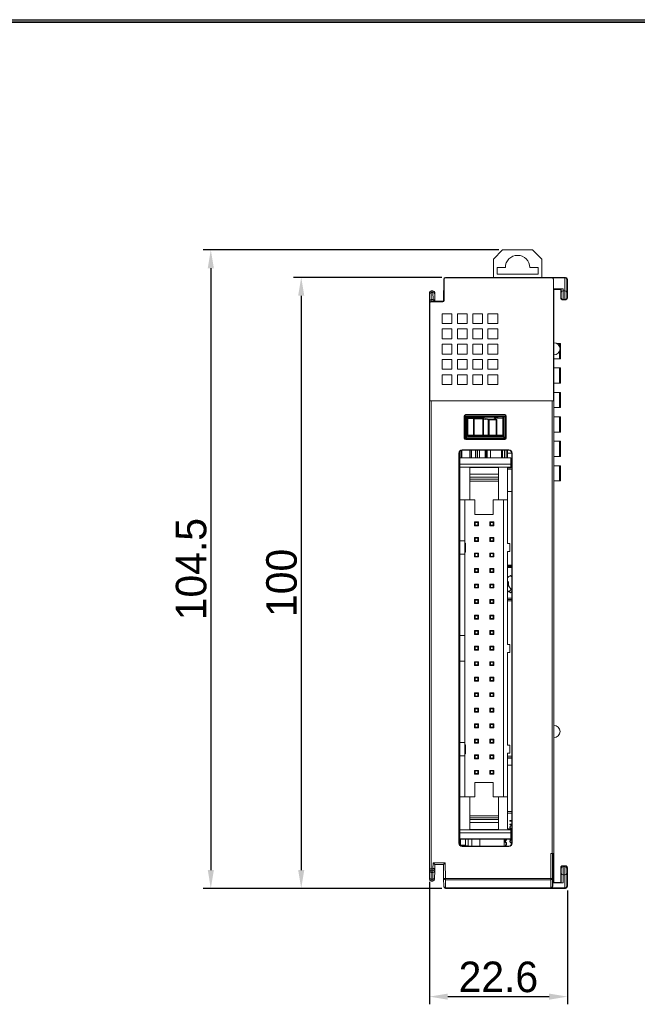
# Model space of a CAD drawing. Header units: millimetres. Extents: x 0 to 427, y 0 to 299.
# Tile 3 of 5: x 107 to 208, y 134 to 295. Entities that reach past the tile are written whole.
import ezdxf
from ezdxf.enums import TextEntityAlignment as Align

# ---------------------------------------------------------------- set-up
doc = ezdxf.new("R2010")
doc.units = ezdxf.units.MM
doc.header["$MEASUREMENT"] = 0
doc.layers.add('Layer0000', color=7, linetype='Continuous', lineweight=20)
doc.layers.add('细实线层', color=7, linetype='Continuous', lineweight=18)
doc.styles.add('文字样式①', font='txt')
doc.styles.add('鸿蒙CAD', font='txt')
doc.dimstyles.new('标准样式（宋体）', dxfattribs={"dimtxt": 5, "dimasz": 3, "dimexe": 1.25, "dimexo": 0.625, "dimtad": 1, "dimtoh": 1, "dimdsep": 46, "dimtxsty": '文字样式①', "dimcen": 0, "dimdle": 6, "dimadec": 0, "dimazin": 0, "dimtfac": 1, "dimtofl": 0, "dimtmove": 0, "dimatfit": 3, "dimfxl": 0, "dimtolj": 1, "dimarcsym": 0})

# ---------------------------------------------------------------- blocks, each defined once
blk = doc.blocks.new('Plastic_A3')
at = {"layer": '细实线层'}
for p, q in [((229.71, 629.56), (648.26, 629.56)), ((229.93, 629.33), (648.03, 629.33)), ((230.16, 629.11), (647.81, 629.11))]:
    blk.add_line(p, q, dxfattribs=at)
at = {"layer": '细实线层', "style": '鸿蒙CAD'}
for tag, p in [('V1.0', (231.67, 610.16)), ('XXXN', (538.26, 343))]:
    blk.add_attdef(tag, p, '', height=2.5, dxfattribs=at)
for tag, height, p in [('XXXE', 2.5, (540.24, 365.07)), ('XXXC', 2.5, (573.27, 365.07)), ('XXXA', 2.5, (624.03, 365.07)), ('XXXG', 2.5, (497.76, 358.07)), ('mm', 2.5, (540.24, 358.07)), ('XXXD', 2.5, (573.27, 358.07)), ('XXXB', 2.5, (624.03, 358.07)), ('XXXK', 2, (514.01, 357.04)), ('XXXM', 2.5, (501.13, 341.19))]:
    blk.add_attdef(tag, text='', height=height, dxfattribs=at).set_placement(p, align=Align.CENTER)
blk.add_attdef('XXXJ', text='', height=2.5, dxfattribs=at).set_placement((503.31, 352.09), align=Align.MIDDLE_RIGHT)
blk = doc.blocks.new('*D19')
at = {"color": 0, "linetype": 'Continuous', "lineweight": -2}
for p, q in [((175.88, 252.99), (151.62, 252.99)), ((152.87, 249.99), (152.87, 155.99)), ((175.88, 152.99), (151.62, 152.99))]:
    blk.add_line(p, q, dxfattribs=at)
at = {"color": 0}
for points in [[(152.37, 249.99), (153.37, 249.99), (152.87, 252.99)], [(152.37, 155.99), (153.37, 155.99), (152.87, 152.99)]]:
    blk.add_solid(points, dxfattribs=at)
at = {"layer": 'Defpoints', "color": 0}
for p in [(176.51, 252.99), (152.87, 152.99), (176.51, 152.99)]:
    blk.add_point(p, dxfattribs=at)
at = {"color": 0, "lineweight": 9, "insert": (149.67, 202.99), "char_height": 5, "attachment_point": 5, "rotation": 90, "style": '文字样式①'}
blk.add_mtext('\\A1;100', dxfattribs=at)
blk = doc.blocks.new('*D20')
at = {"color": 0, "linetype": 'Continuous', "lineweight": -2}
for p, q in [((185.21, 257.49), (136.82, 257.49)), ((138.07, 254.49), (138.07, 155.99)), ((175.88, 152.99), (136.82, 152.99))]:
    blk.add_line(p, q, dxfattribs=at)
at = {"color": 0}
for points in [[(137.57, 254.49), (138.57, 254.49), (138.07, 257.49)], [(137.57, 155.99), (138.57, 155.99), (138.07, 152.99)]]:
    blk.add_solid(points, dxfattribs=at)
at = {"layer": 'Defpoints', "color": 0}
for p in [(185.84, 257.49), (138.07, 152.99), (176.51, 152.99)]:
    blk.add_point(p, dxfattribs=at)
at = {"color": 0, "lineweight": 9, "insert": (134.87, 205.24), "char_height": 5, "attachment_point": 5, "rotation": 90, "style": '文字样式①'}
blk.add_mtext('\\A1;104.5', dxfattribs=at)
blk = doc.blocks.new('*D21')
at = {"color": 0, "linetype": 'Continuous', "lineweight": -2}
for p, q in [((173.85, 154.07), (173.85, 134.03)), ((196.45, 152.66), (196.45, 134.03)), ((176.85, 135.28), (193.45, 135.28))]:
    blk.add_line(p, q, dxfattribs=at)
at = {"color": 0}
for points in [[(176.85, 135.78), (176.85, 134.78), (173.85, 135.28)], [(193.45, 135.78), (193.45, 134.78), (196.45, 135.28)]]:
    blk.add_solid(points, dxfattribs=at)
at = {"layer": 'Defpoints', "color": 0}
for p in [(173.85, 154.69), (196.45, 153.29), (196.45, 135.28)]:
    blk.add_point(p, dxfattribs=at)
at = {"color": 0, "lineweight": 9, "insert": (185.15, 138.48), "char_height": 5, "attachment_point": 5, "style": '文字样式①'}
blk.add_mtext('\\A1;22.6', dxfattribs=at)

msp = doc.modelspace()

# ---------------------------------------------------------------- linework, layer by layer
at = {"layer": 'Layer0000'}
for p, q in [((185.84, 257.486), (184.34, 255.986)), ((190.74, 257.486), (185.84, 257.486)), ((192.24, 255.986), (190.74, 257.486)), ((184.34, 255.986), (184.34, 252.986)), ((186.29, 254.586), (184.94, 254.586)), ((184.94, 254.586), (184.94, 253.486)), ((191.64, 254.586), (190.29, 254.586)), ((191.64, 253.486), (191.64, 254.586)), ((192.24, 252.986), (192.24, 255.986)), ((176.51, 252.986), (193.727, 252.986)), ((184.94, 253.486), (191.64, 253.486)), ((193.727, 252.986), (193.749, 252.986)), ((193.749, 252.986), (196.049, 252.986)), ((196.049, 252.986), (196.147, 252.986)), ((196.05, 252.986), (196.052, 252.986)), ((176.21, 252.691), (176.147, 249.086)), ((176.247, 249.186), (176.247, 252.686)), ((176.447, 252.886), (193.947, 252.886)), ((193.96, 252.898), (193.973, 252.884)), ((196.049, 252.898), (193.96, 252.898)), ((194.147, 232.786), (194.147, 252.686)), ((196.049, 252.898), (196.041, 250.756)), ((196.349, 252.686), (196.341, 250.544)), ((196.447, 252.686), (196.349, 252.686)), ((196.447, 249.586), (196.447, 252.686)), ((173.847, 250.278), (173.847, 250.483)), ((173.847, 249.167), (173.847, 250.278)), ((174.147, 250.783), (174.422, 250.783)), ((174.147, 250.783), (174.147, 250.49)), ((174.426, 250.49), (174.147, 250.49)), ((174.147, 250.49), (174.147, 249.379)), ((174.426, 250.49), (174.422, 250.783)), ((174.445, 249.379), (174.426, 250.49)), ((174.722, 250.488), (174.726, 250.283)), ((174.726, 250.283), (174.745, 249.172)), ((195.751, 251.091), (194.147, 251.091)), ((195.347, 250.986), (194.147, 250.986)), ((194.247, 250.986), (194.247, 247.286)), ((195.45, 251.09), (195.347, 250.986)), ((195.347, 250.986), (195.347, 249.586)), ((195.45, 251.09), (195.452, 250.544)), ((195.752, 250.756), (195.751, 251.091)), ((196.041, 250.756), (195.752, 250.756)), ((173.847, 248.786), (173.847, 249.167)), ((173.847, 248.786), (173.847, 232.786)), ((173.947, 232.786), (173.947, 248.786)), ((174.147, 249.379), (174.147, 249.086)), ((174.147, 249.379), (174.445, 249.379)), ((176.147, 249.086), (174.147, 249.086)), ((174.147, 248.986), (176.047, 248.986)), ((174.452, 249.086), (174.445, 249.379)), ((174.745, 249.172), (174.747, 249.086)), ((195.451, 249.69), (195.347, 249.586)), ((195.647, 249.286), (195.751, 249.39)), ((195.647, 249.286), (196.147, 249.286)), ((196.043, 249.39), (195.751, 249.39)), ((196.147, 249.286), (196.043, 249.39)), ((196.343, 249.69), (196.447, 249.586)), ((175.947, 247.036), (175.947, 245.436)), ((177.547, 247.036), (175.947, 247.036)), ((177.547, 245.436), (177.547, 247.036)), ((178.447, 247.036), (178.447, 245.436)), ((180.047, 247.036), (178.447, 247.036)), ((180.047, 245.436), (180.047, 247.036)), ((180.947, 247.036), (180.947, 245.436)), ((182.547, 247.036), (180.947, 247.036)), ((182.547, 245.436), (182.547, 247.036)), ((183.447, 247.036), (183.447, 245.436)), ((185.047, 247.036), (183.447, 247.036)), ((185.047, 245.436), (185.047, 247.036)), ((194.147, 247.286), (194.247, 247.286)), ((194.247, 232.786), (194.247, 247.286)), ((175.947, 245.436), (177.547, 245.436)), ((178.447, 245.436), (180.047, 245.436)), ((180.947, 245.436), (182.547, 245.436)), ((183.447, 245.436), (185.047, 245.436)), ((175.947, 244.536), (175.947, 242.936)), ((177.547, 244.536), (175.947, 244.536)), ((177.547, 242.936), (177.547, 244.536)), ((178.447, 244.536), (178.447, 242.936)), ((180.047, 244.536), (178.447, 244.536)), ((180.047, 242.936), (180.047, 244.536)), ((180.947, 244.536), (180.947, 242.936)), ((182.547, 244.536), (180.947, 244.536)), ((182.547, 242.936), (182.547, 244.536)), ((183.447, 244.536), (183.447, 242.936)), ((185.047, 244.536), (183.447, 244.536)), ((185.047, 242.936), (185.047, 244.536)), ((175.947, 242.936), (177.547, 242.936)), ((175.947, 242.036), (175.947, 240.436)), ((177.547, 242.036), (175.947, 242.036)), ((177.547, 240.436), (177.547, 242.036)), ((178.447, 242.936), (180.047, 242.936)), ((178.447, 242.036), (178.447, 240.436)), ((180.047, 242.036), (178.447, 242.036)), ((180.047, 240.436), (180.047, 242.036)), ((180.947, 242.936), (182.547, 242.936)), ((180.947, 242.036), (180.947, 240.436)), ((182.547, 242.036), (180.947, 242.036)), ((182.547, 240.436), (182.547, 242.036)), ((183.447, 242.936), (185.047, 242.936)), ((183.447, 242.036), (183.447, 240.436)), ((185.047, 242.036), (183.447, 242.036)), ((185.047, 240.436), (185.047, 242.036)), ((194.712, 242.171), (195.165, 242.171)), ((195.165, 242.171), (195.302, 242.171)), ((195.165, 241.682), (195.165, 242.171)), ((195.302, 242.171), (195.302, 239.671)), ((175.947, 240.436), (177.547, 240.436)), ((178.447, 240.436), (180.047, 240.436)), ((180.947, 240.436), (182.547, 240.436)), ((183.447, 240.436), (185.047, 240.436)), ((195.165, 239.671), (195.165, 240.891)), ((175.947, 239.536), (175.947, 237.936)), ((177.547, 239.536), (175.947, 239.536)), ((177.547, 237.936), (177.547, 239.536)), ((178.447, 239.536), (178.447, 237.936)), ((180.047, 239.536), (178.447, 239.536)), ((180.047, 237.936), (180.047, 239.536)), ((180.947, 239.536), (180.947, 237.936)), ((182.547, 239.536), (180.947, 239.536)), ((182.547, 237.936), (182.547, 239.536)), ((183.447, 239.536), (183.447, 237.936)), ((185.047, 239.536), (183.447, 239.536)), ((185.047, 237.936), (185.047, 239.536)), ((195.165, 239.671), (194.247, 239.671)), ((195.302, 239.671), (195.165, 239.671)), ((175.947, 237.936), (177.547, 237.936)), ((175.947, 237.036), (175.947, 235.436)), ((177.547, 237.036), (175.947, 237.036)), ((177.547, 235.436), (177.547, 237.036)), ((178.447, 237.936), (180.047, 237.936)), ((178.447, 237.036), (178.447, 235.436)), ((180.047, 237.036), (178.447, 237.036)), ((180.047, 235.436), (180.047, 237.036)), ((180.947, 237.936), (182.547, 237.936)), ((180.947, 237.036), (180.947, 235.436)), ((182.547, 237.036), (180.947, 237.036)), ((182.547, 235.436), (182.547, 237.036)), ((183.447, 237.936), (185.047, 237.936)), ((183.447, 237.036), (183.447, 235.436)), ((185.047, 237.036), (183.447, 237.036)), ((185.047, 235.436), (185.047, 237.036)), ((194.247, 238.171), (195.165, 238.171)), ((195.165, 238.171), (195.302, 238.171)), ((195.165, 235.671), (195.165, 238.171)), ((195.302, 238.171), (195.302, 235.671)), ((175.947, 235.436), (177.547, 235.436)), ((178.447, 235.436), (180.047, 235.436)), ((180.947, 235.436), (182.547, 235.436)), ((183.447, 235.436), (185.047, 235.436)), ((195.165, 235.671), (194.247, 235.671)), ((195.302, 235.671), (195.165, 235.671)), ((194.247, 234.171), (195.165, 234.171)), ((195.165, 234.171), (195.302, 234.171)), ((195.165, 231.671), (195.165, 234.171)), ((195.302, 234.171), (195.302, 231.671)), ((173.947, 232.786), (173.847, 232.786)), ((173.847, 232.786), (173.847, 232.765)), ((173.847, 156.183), (173.847, 232.765)), ((194.147, 232.786), (173.947, 232.786)), ((174.147, 232.76), (193.947, 232.76)), ((174.147, 156.183), (174.147, 232.76)), ((193.947, 232.76), (193.947, 158.686)), ((194.247, 232.786), (194.147, 232.786)), ((194.247, 232.765), (194.247, 232.786)), ((194.247, 158.686), (194.247, 232.765)), ((179.697, 230.46), (179.697, 226.513)), ((186.197, 230.521), (179.797, 230.521)), ((179.797, 230.487), (179.797, 230.521)), ((186.197, 230.487), (179.797, 230.487)), ((186.197, 230.521), (186.197, 230.487)), ((186.297, 226.513), (186.297, 230.46)), ((195.165, 231.671), (194.247, 231.671)), ((195.302, 231.671), (195.165, 231.671)), ((179.562, 230.287), (179.562, 226.687)), ((179.562, 230.287), (179.597, 230.287)), ((179.597, 230.287), (179.597, 226.687)), ((179.797, 226.687), (179.797, 230.287)), ((186.197, 230.287), (179.797, 230.287)), ((179.797, 230.287), (179.997, 230.087)), ((179.997, 230.087), (179.997, 226.887)), ((185.997, 230.087), (179.997, 230.087)), ((180.097, 229.868), (180.097, 229.968)), ((180.097, 227.136), (180.097, 229.868)), ((180.141, 229.868), (180.097, 229.868)), ((180.141, 229.868), (180.141, 227.136)), ((180.141, 229.868), (181.053, 229.816)), ((180.247, 230.018), (180.247, 230.087)), ((181.159, 229.966), (180.247, 230.018)), ((181.159, 229.816), (181.053, 229.816)), ((181.053, 227.136), (181.053, 229.816)), ((181.159, 229.966), (181.159, 229.816)), ((182.589, 229.966), (181.159, 229.966)), ((181.159, 229.816), (181.159, 227.136)), ((181.159, 229.816), (182.589, 229.816)), ((182.589, 229.816), (182.589, 229.966)), ((182.589, 227.136), (182.589, 229.816)), ((182.734, 227.136), (182.734, 229.804)), ((182.734, 229.804), (183.468, 229.647)), ((182.879, 229.953), (183.613, 229.797)), ((183.468, 227.136), (183.468, 229.647)), ((183.468, 229.647), (183.613, 229.647)), ((183.613, 229.647), (183.632, 229.647)), ((183.632, 229.647), (183.632, 227.136)), ((184.734, 229.813), (184.472, 229.984)), ((184.533, 229.996), (185.747, 230.086)), ((184.816, 229.789), (184.554, 229.96)), ((184.721, 229.851), (185.897, 229.939)), ((184.787, 227.136), (184.787, 229.663)), ((184.787, 229.663), (184.884, 229.663)), ((184.884, 227.136), (184.884, 229.663)), ((185.897, 229.968), (185.897, 229.939)), ((185.897, 229.933), (185.897, 227.136)), ((185.997, 230.087), (186.197, 230.287)), ((185.997, 226.887), (185.997, 230.087)), ((186.197, 226.687), (186.197, 230.287)), ((186.397, 226.687), (186.397, 230.287)), ((186.397, 230.287), (186.432, 230.287)), ((186.432, 226.687), (186.432, 230.287)), ((194.247, 230.171), (195.165, 230.171)), ((195.165, 230.171), (195.302, 230.171)), ((195.165, 227.671), (195.165, 230.171)), ((195.302, 230.171), (195.302, 227.671)), ((195.165, 227.671), (194.247, 227.671)), ((195.302, 227.671), (195.165, 227.671)), ((179.597, 226.687), (179.562, 226.687)), ((179.797, 226.687), (179.997, 226.887)), ((186.197, 226.687), (179.797, 226.687)), ((179.797, 226.487), (186.197, 226.487)), ((179.797, 226.452), (179.797, 226.487)), ((179.797, 226.452), (186.197, 226.452)), ((179.997, 226.887), (185.997, 226.887)), ((180.097, 227.136), (180.141, 227.136)), ((181.053, 227.136), (180.141, 227.136)), ((181.159, 226.987), (180.247, 226.987)), ((181.053, 227.136), (181.159, 227.136)), ((181.159, 227.136), (181.159, 226.987)), ((182.589, 227.136), (181.159, 227.136)), ((182.589, 226.987), (181.159, 226.987)), ((182.734, 227.136), (182.589, 227.136)), ((182.589, 227.136), (182.589, 226.987)), ((182.879, 226.987), (182.589, 226.987)), ((183.468, 227.136), (182.734, 227.136)), ((183.613, 226.987), (182.879, 226.987)), ((183.613, 227.136), (183.468, 227.136)), ((183.632, 227.136), (183.613, 227.136)), ((183.613, 227.136), (183.613, 226.987)), ((184.734, 226.987), (183.613, 226.987)), ((184.787, 227.136), (183.632, 227.136)), ((185.747, 226.987), (184.734, 226.987)), ((184.884, 227.136), (184.787, 227.136)), ((185.897, 227.136), (184.884, 227.136)), ((185.997, 226.887), (186.197, 226.687)), ((186.197, 226.487), (186.197, 226.452)), ((186.432, 226.687), (186.397, 226.687)), ((194.247, 226.171), (195.165, 226.171)), ((195.165, 226.171), (195.302, 226.171)), ((195.165, 223.671), (195.165, 226.171)), ((195.302, 226.171), (195.302, 223.671)), ((178.662, 160.408), (178.662, 224.208)), ((178.662, 224.208), (178.697, 224.208)), ((178.697, 224.208), (178.697, 160.408)), ((178.847, 223.25), (178.847, 224.565)), ((179.052, 224.686), (179.052, 223.454)), ((179.176, 223.454), (179.176, 224.707)), ((179.197, 224.742), (186.857, 224.742)), ((179.197, 224.708), (179.197, 224.742)), ((186.857, 224.708), (179.197, 224.708)), ((180.482, 224.708), (180.482, 223.454)), ((180.545, 223.454), (180.545, 224.708)), ((180.745, 224.708), (180.745, 223.454)), ((181.381, 224.708), (181.381, 223.454)), ((181.681, 223.454), (181.681, 224.708)), ((181.74, 223.454), (181.74, 224.708)), ((182.04, 224.708), (182.04, 223.454)), ((182.964, 223.454), (182.964, 224.708)), ((183.164, 224.708), (183.164, 223.454)), ((183.215, 223.986), (183.215, 224.708)), ((183.215, 223.454), (183.215, 223.986)), ((183.34, 223.454), (183.34, 224.708)), ((183.847, 224.708), (183.847, 223.454)), ((185.647, 223.454), (185.647, 224.708)), ((185.847, 224.471), (185.647, 224.471)), ((185.847, 224.708), (185.847, 224.471)), ((185.847, 224.471), (185.847, 223.454)), ((186.147, 224.708), (186.147, 223.454)), ((186.447, 223.454), (186.447, 224.708)), ((186.647, 224.708), (186.647, 223.454)), ((187.357, 224.221), (186.647, 224.221)), ((186.857, 224.742), (186.857, 224.708)), ((187.357, 160.408), (187.357, 224.208)), ((187.357, 224.208), (187.392, 224.208)), ((187.392, 224.208), (187.392, 160.408)), ((187.207, 223.454), (178.847, 223.454)), ((187.207, 223.441), (178.847, 223.441)), ((178.847, 223.25), (178.847, 222.421)), ((178.847, 221.927), (178.847, 222.421)), ((178.847, 222.421), (187.207, 222.421)), ((187.207, 223.441), (187.207, 223.454)), ((187.207, 222.421), (187.207, 223.441)), ((187.207, 222.421), (187.207, 221.927)), ((195.165, 223.671), (194.247, 223.671)), ((195.302, 223.671), (195.165, 223.671)), ((178.847, 216.554), (178.847, 221.927)), ((187.207, 221.927), (178.847, 221.927)), ((180.467, 220.762), (180.467, 221.874)), ((185.167, 221.874), (180.467, 221.874)), ((180.467, 220.265), (180.467, 220.762)), ((180.467, 220.762), (185.167, 220.762)), ((185.167, 221.874), (185.167, 220.762)), ((185.167, 220.762), (185.167, 220.265)), ((186.647, 216.554), (186.647, 221.804)), ((186.647, 221.804), (187.207, 221.804)), ((187.357, 221.621), (186.647, 221.621)), ((187.357, 222.221), (187.207, 222.221)), ((187.207, 221.927), (187.207, 221.804)), ((194.247, 222.171), (195.165, 222.171)), ((195.165, 222.171), (195.302, 222.171)), ((195.165, 219.671), (195.165, 222.171)), ((195.302, 222.171), (195.302, 219.671)), ((180.467, 219.968), (180.467, 220.265)), ((185.167, 220.265), (180.467, 220.265)), ((180.467, 219.648), (180.467, 219.968)), ((180.467, 219.967), (185.167, 219.967)), ((180.467, 219.648), (180.467, 216.554)), ((185.167, 219.648), (180.467, 219.648)), ((185.167, 220.265), (185.167, 219.967)), ((185.167, 219.967), (185.167, 219.648)), ((185.167, 219.648), (185.167, 216.554)), ((195.165, 219.671), (194.247, 219.671)), ((195.302, 219.671), (195.165, 219.671)), ((187.357, 217.921), (186.647, 217.921)), ((178.847, 216.554), (178.847, 209.864)), ((178.847, 216.554), (180.467, 216.554)), ((179.667, 209.864), (179.667, 216.554)), ((180.467, 216.554), (181.317, 216.554)), ((181.317, 216.554), (181.317, 214.184)), ((184.317, 214.184), (184.317, 216.554)), ((184.317, 216.554), (185.167, 216.554)), ((185.167, 216.554), (186.647, 216.554)), ((185.967, 167.974), (185.967, 216.554)), ((186.647, 209.414), (186.647, 216.554)), ((181.227, 212.954), (181.867, 212.954)), ((181.227, 212.314), (181.227, 212.954)), ((181.327, 212.854), (181.227, 212.954)), ((181.317, 214.184), (184.317, 214.184)), ((181.327, 212.414), (181.327, 212.854)), ((181.327, 212.854), (181.767, 212.854)), ((181.767, 212.854), (181.867, 212.954)), ((181.767, 212.854), (181.767, 212.414)), ((181.867, 212.954), (181.867, 212.314)), ((183.767, 212.314), (183.767, 212.954)), ((183.767, 212.954), (184.407, 212.954)), ((183.867, 212.854), (183.767, 212.954)), ((183.867, 212.414), (183.867, 212.854)), ((183.867, 212.854), (184.307, 212.854)), ((184.307, 212.854), (184.407, 212.954)), ((184.307, 212.854), (184.307, 212.414)), ((184.407, 212.954), (184.407, 212.314)), ((181.327, 212.414), (181.227, 212.314)), ((181.867, 212.314), (181.227, 212.314)), ((181.767, 212.414), (181.327, 212.414)), ((181.867, 212.314), (181.767, 212.414)), ((183.867, 212.414), (183.767, 212.314)), ((184.407, 212.314), (183.767, 212.314)), ((184.307, 212.414), (183.867, 212.414)), ((184.407, 212.314), (184.307, 212.414)), ((178.847, 209.864), (179.667, 209.864)), ((178.847, 207.664), (178.847, 209.864)), ((179.667, 207.664), (179.667, 209.864)), ((179.767, 209.514), (179.667, 209.514)), ((179.767, 209.514), (179.767, 208.014)), ((181.227, 209.774), (181.227, 210.414)), ((181.227, 210.414), (181.867, 210.414)), ((181.327, 210.314), (181.227, 210.414)), ((181.327, 209.874), (181.227, 209.774)), ((181.867, 209.774), (181.227, 209.774)), ((181.327, 210.314), (181.767, 210.314)), ((181.327, 209.874), (181.327, 210.314)), ((181.767, 209.874), (181.327, 209.874)), ((181.767, 210.314), (181.867, 210.414)), ((181.767, 210.314), (181.767, 209.874)), ((181.867, 209.774), (181.767, 209.874)), ((181.867, 210.414), (181.867, 209.774)), ((183.767, 209.774), (183.767, 210.414)), ((183.767, 210.414), (184.407, 210.414)), ((183.867, 210.314), (183.767, 210.414)), ((183.867, 209.874), (183.767, 209.774)), ((184.407, 209.774), (183.767, 209.774)), ((183.867, 209.874), (183.867, 210.314)), ((183.867, 210.314), (184.307, 210.314)), ((184.307, 209.874), (183.867, 209.874)), ((184.307, 210.314), (184.407, 210.414)), ((184.307, 210.314), (184.307, 209.874)), ((184.407, 209.774), (184.307, 209.874)), ((184.407, 210.414), (184.407, 209.774)), ((179.667, 208.014), (179.767, 208.014)), ((181.227, 207.234), (181.227, 207.874)), ((181.227, 207.874), (181.867, 207.874)), ((181.327, 207.774), (181.227, 207.874)), ((181.767, 207.774), (181.867, 207.874)), ((181.867, 207.874), (181.867, 207.234)), ((183.767, 207.874), (184.407, 207.874)), ((183.767, 207.234), (183.767, 207.874)), ((183.867, 207.774), (183.767, 207.874)), ((184.307, 207.774), (184.407, 207.874)), ((184.407, 207.874), (184.407, 207.234)), ((187.047, 209.414), (186.647, 209.414)), ((186.647, 208.114), (187.047, 208.114)), ((186.647, 192.914), (186.647, 208.114)), ((187.047, 208.114), (187.047, 209.414)), ((179.667, 207.664), (178.847, 207.664)), ((178.847, 207.664), (178.847, 194.364)), ((179.667, 194.364), (179.667, 207.664)), ((181.327, 207.334), (181.227, 207.234)), ((181.867, 207.234), (181.227, 207.234)), ((181.327, 207.334), (181.327, 207.774)), ((181.327, 207.774), (181.767, 207.774)), ((181.767, 207.334), (181.327, 207.334)), ((181.767, 207.774), (181.767, 207.334)), ((181.867, 207.234), (181.767, 207.334)), ((183.867, 207.334), (183.767, 207.234)), ((184.407, 207.234), (183.767, 207.234)), ((183.867, 207.334), (183.867, 207.774)), ((183.867, 207.774), (184.307, 207.774)), ((184.307, 207.334), (183.867, 207.334)), ((184.307, 207.774), (184.307, 207.334)), ((184.407, 207.234), (184.307, 207.334)), ((181.227, 204.694), (181.227, 205.334)), ((181.227, 205.334), (181.867, 205.334)), ((181.327, 205.234), (181.227, 205.334)), ((181.327, 204.794), (181.227, 204.694)), ((181.867, 204.694), (181.227, 204.694)), ((181.327, 204.794), (181.327, 205.234)), ((181.327, 205.234), (181.767, 205.234)), ((181.767, 204.794), (181.327, 204.794)), ((181.767, 205.234), (181.867, 205.334)), ((181.767, 205.234), (181.767, 204.794)), ((181.867, 204.694), (181.767, 204.794)), ((181.867, 205.334), (181.867, 204.694)), ((183.767, 204.694), (183.767, 205.334)), ((183.767, 205.334), (184.407, 205.334)), ((183.867, 205.234), (183.767, 205.334)), ((183.867, 204.794), (183.767, 204.694)), ((184.407, 204.694), (183.767, 204.694)), ((183.867, 205.234), (184.307, 205.234)), ((183.867, 204.794), (183.867, 205.234)), ((184.307, 204.794), (183.867, 204.794)), ((184.307, 205.234), (184.407, 205.334)), ((184.307, 205.234), (184.307, 204.794)), ((184.407, 204.694), (184.307, 204.794)), ((184.407, 205.334), (184.407, 204.694)), ((186.647, 205.913), (187.357, 205.913)), ((186.647, 205.713), (187.357, 205.713)), ((187.357, 205.691), (186.647, 205.691)), ((186.647, 205.491), (187.357, 205.491)), ((186.647, 203.27), (186.824, 203.092)), ((187.357, 203.974), (187.143, 204.187)), ((181.227, 202.154), (181.227, 202.794)), ((181.227, 202.794), (181.867, 202.794)), ((181.327, 202.694), (181.227, 202.794)), ((181.327, 202.254), (181.227, 202.154)), ((181.867, 202.154), (181.227, 202.154)), ((181.327, 202.254), (181.327, 202.694)), ((181.327, 202.694), (181.767, 202.694)), ((181.767, 202.254), (181.327, 202.254)), ((181.767, 202.694), (181.867, 202.794)), ((181.767, 202.694), (181.767, 202.254)), ((181.867, 202.154), (181.767, 202.254)), ((181.867, 202.794), (181.867, 202.154)), ((183.767, 202.154), (183.767, 202.794)), ((183.767, 202.794), (184.407, 202.794)), ((183.867, 202.694), (183.767, 202.794)), ((183.867, 202.254), (183.767, 202.154)), ((184.407, 202.154), (183.767, 202.154)), ((183.867, 202.254), (183.867, 202.694)), ((183.867, 202.694), (184.307, 202.694)), ((184.307, 202.254), (183.867, 202.254)), ((184.307, 202.694), (184.407, 202.794)), ((184.307, 202.694), (184.307, 202.254)), ((184.407, 202.154), (184.307, 202.254)), ((184.407, 202.794), (184.407, 202.154)), ((186.647, 202.463), (186.735, 202.551)), ((187.357, 201.602), (187.131, 201.376)), ((181.227, 200.254), (181.867, 200.254)), ((181.227, 199.614), (181.227, 200.254)), ((181.327, 200.154), (181.227, 200.254)), ((181.327, 199.714), (181.327, 200.154)), ((181.327, 200.154), (181.767, 200.154)), ((181.767, 200.154), (181.867, 200.254)), ((181.767, 200.154), (181.767, 199.714)), ((181.867, 200.254), (181.867, 199.614)), ((183.767, 199.614), (183.767, 200.254)), ((183.767, 200.254), (184.407, 200.254)), ((183.867, 200.154), (183.767, 200.254)), ((183.867, 199.714), (183.867, 200.154)), ((183.867, 200.154), (184.307, 200.154)), ((184.307, 200.154), (184.407, 200.254)), ((184.307, 200.154), (184.307, 199.714)), ((184.407, 200.254), (184.407, 199.614)), ((187.357, 200.481), (186.647, 200.481)), ((186.647, 200.282), (187.357, 200.282)), ((186.647, 200.259), (187.357, 200.259)), ((187.357, 200.06), (186.647, 200.06)), ((181.327, 199.714), (181.227, 199.614)), ((181.867, 199.614), (181.227, 199.614)), ((181.767, 199.714), (181.327, 199.714)), ((181.867, 199.614), (181.767, 199.714)), ((183.867, 199.714), (183.767, 199.614)), ((184.407, 199.614), (183.767, 199.614)), ((184.307, 199.714), (183.867, 199.714)), ((184.407, 199.614), (184.307, 199.714)), ((181.227, 197.074), (181.227, 197.714)), ((181.227, 197.714), (181.867, 197.714)), ((181.327, 197.614), (181.227, 197.714)), ((181.327, 197.174), (181.227, 197.074)), ((181.867, 197.074), (181.227, 197.074)), ((181.327, 197.614), (181.767, 197.614)), ((181.327, 197.174), (181.327, 197.614)), ((181.767, 197.174), (181.327, 197.174)), ((181.767, 197.614), (181.867, 197.714)), ((181.767, 197.614), (181.767, 197.174)), ((181.867, 197.074), (181.767, 197.174)), ((181.867, 197.714), (181.867, 197.074)), ((183.767, 197.074), (183.767, 197.714)), ((183.767, 197.714), (184.407, 197.714)), ((183.867, 197.614), (183.767, 197.714)), ((183.867, 197.174), (183.767, 197.074)), ((184.407, 197.074), (183.767, 197.074)), ((183.867, 197.174), (183.867, 197.614)), ((183.867, 197.614), (184.307, 197.614)), ((184.307, 197.174), (183.867, 197.174)), ((184.307, 197.614), (184.407, 197.714)), ((184.307, 197.614), (184.307, 197.174)), ((184.407, 197.074), (184.307, 197.174)), ((184.407, 197.714), (184.407, 197.074)), ((181.227, 194.534), (181.227, 195.174)), ((181.227, 195.174), (181.867, 195.174)), ((181.327, 195.074), (181.227, 195.174)), ((181.327, 194.634), (181.327, 195.074)), ((181.327, 195.074), (181.767, 195.074)), ((181.767, 195.074), (181.867, 195.174)), ((181.767, 195.074), (181.767, 194.634)), ((181.867, 195.174), (181.867, 194.534)), ((183.767, 195.174), (184.407, 195.174)), ((183.767, 194.534), (183.767, 195.174)), ((183.867, 195.074), (183.767, 195.174)), ((183.867, 194.634), (183.867, 195.074)), ((183.867, 195.074), (184.307, 195.074)), ((184.307, 195.074), (184.407, 195.174)), ((184.307, 195.074), (184.307, 194.634)), ((184.407, 195.174), (184.407, 194.534)), ((178.847, 190.164), (178.847, 194.364)), ((179.667, 194.364), (178.847, 194.364)), ((179.667, 194.364), (179.667, 190.164)), ((181.327, 194.634), (181.227, 194.534)), ((181.867, 194.534), (181.227, 194.534)), ((181.767, 194.634), (181.327, 194.634)), ((181.867, 194.534), (181.767, 194.634)), ((183.867, 194.634), (183.767, 194.534)), ((184.407, 194.534), (183.767, 194.534)), ((184.307, 194.634), (183.867, 194.634)), ((184.407, 194.534), (184.307, 194.634)), ((181.227, 191.994), (181.227, 192.634)), ((181.227, 192.634), (181.867, 192.634)), ((181.327, 192.534), (181.227, 192.634)), ((181.327, 192.094), (181.227, 191.994)), ((181.867, 191.994), (181.227, 191.994)), ((181.327, 192.094), (181.327, 192.534)), ((181.327, 192.534), (181.767, 192.534)), ((181.767, 192.094), (181.327, 192.094)), ((181.767, 192.534), (181.867, 192.634)), ((181.767, 192.534), (181.767, 192.094)), ((181.867, 191.994), (181.767, 192.094)), ((181.867, 192.634), (181.867, 191.994)), ((183.767, 191.994), (183.767, 192.634)), ((183.767, 192.634), (184.407, 192.634)), ((183.867, 192.534), (183.767, 192.634)), ((183.867, 192.094), (183.767, 191.994)), ((184.407, 191.994), (183.767, 191.994)), ((183.867, 192.534), (184.307, 192.534)), ((183.867, 192.094), (183.867, 192.534)), ((184.307, 192.094), (183.867, 192.094)), ((184.307, 192.534), (184.407, 192.634)), ((184.307, 192.534), (184.307, 192.094)), ((184.407, 191.994), (184.307, 192.094)), ((184.407, 192.634), (184.407, 191.994)), ((187.047, 192.914), (186.647, 192.914)), ((187.047, 191.614), (187.047, 192.914)), ((179.667, 190.164), (178.847, 190.164)), ((178.847, 190.164), (178.847, 176.864)), ((179.667, 176.864), (179.667, 190.164)), ((186.647, 176.414), (186.647, 191.614)), ((186.647, 191.614), (187.047, 191.614)), ((181.227, 189.454), (181.227, 190.094)), ((181.227, 190.094), (181.867, 190.094)), ((181.327, 189.994), (181.227, 190.094)), ((181.327, 189.554), (181.227, 189.454)), ((181.867, 189.454), (181.227, 189.454)), ((181.327, 189.554), (181.327, 189.994)), ((181.327, 189.994), (181.767, 189.994)), ((181.767, 189.554), (181.327, 189.554)), ((181.767, 189.994), (181.867, 190.094)), ((181.767, 189.994), (181.767, 189.554)), ((181.867, 189.454), (181.767, 189.554)), ((181.867, 190.094), (181.867, 189.454)), ((183.767, 189.454), (183.767, 190.094)), ((183.767, 190.094), (184.407, 190.094)), ((183.867, 189.994), (183.767, 190.094)), ((183.867, 189.554), (183.767, 189.454)), ((184.407, 189.454), (183.767, 189.454)), ((183.867, 189.554), (183.867, 189.994)), ((183.867, 189.994), (184.307, 189.994)), ((184.307, 189.554), (183.867, 189.554)), ((184.307, 189.994), (184.407, 190.094)), ((184.307, 189.994), (184.307, 189.554)), ((184.407, 189.454), (184.307, 189.554)), ((184.407, 190.094), (184.407, 189.454)), ((181.227, 187.554), (181.867, 187.554)), ((181.227, 186.914), (181.227, 187.554)), ((181.327, 187.454), (181.227, 187.554)), ((181.327, 187.014), (181.227, 186.914)), ((181.867, 186.914), (181.227, 186.914)), ((181.327, 187.014), (181.327, 187.454)), ((181.327, 187.454), (181.767, 187.454)), ((181.767, 187.014), (181.327, 187.014)), ((181.767, 187.454), (181.867, 187.554)), ((181.767, 187.454), (181.767, 187.014)), ((181.867, 186.914), (181.767, 187.014)), ((181.867, 187.554), (181.867, 186.914)), ((183.767, 186.914), (183.767, 187.554)), ((183.767, 187.554), (184.407, 187.554)), ((183.867, 187.454), (183.767, 187.554)), ((183.867, 187.014), (183.767, 186.914)), ((184.407, 186.914), (183.767, 186.914)), ((183.867, 187.014), (183.867, 187.454)), ((183.867, 187.454), (184.307, 187.454)), ((184.307, 187.014), (183.867, 187.014)), ((184.307, 187.454), (184.407, 187.554)), ((184.307, 187.454), (184.307, 187.014)), ((184.407, 186.914), (184.307, 187.014)), ((184.407, 187.554), (184.407, 186.914)), ((181.227, 184.374), (181.227, 185.014)), ((181.227, 185.014), (181.867, 185.014)), ((181.327, 184.914), (181.227, 185.014)), ((181.327, 184.474), (181.227, 184.374)), ((181.867, 184.374), (181.227, 184.374)), ((181.327, 184.914), (181.767, 184.914)), ((181.327, 184.474), (181.327, 184.914)), ((181.767, 184.474), (181.327, 184.474)), ((181.767, 184.914), (181.867, 185.014)), ((181.767, 184.914), (181.767, 184.474)), ((181.867, 184.374), (181.767, 184.474)), ((181.867, 185.014), (181.867, 184.374)), ((183.767, 184.374), (183.767, 185.014)), ((183.767, 185.014), (184.407, 185.014)), ((183.867, 184.914), (183.767, 185.014)), ((183.867, 184.474), (183.767, 184.374)), ((184.407, 184.374), (183.767, 184.374)), ((183.867, 184.474), (183.867, 184.914)), ((183.867, 184.914), (184.307, 184.914)), ((184.307, 184.474), (183.867, 184.474)), ((184.307, 184.914), (184.407, 185.014)), ((184.307, 184.914), (184.307, 184.474)), ((184.407, 184.374), (184.307, 184.474)), ((184.407, 185.014), (184.407, 184.374)), ((181.227, 181.834), (181.227, 182.474)), ((181.227, 182.474), (181.867, 182.474)), ((181.327, 182.374), (181.227, 182.474)), ((181.327, 181.934), (181.327, 182.374)), ((181.327, 182.374), (181.767, 182.374)), ((181.767, 182.374), (181.867, 182.474)), ((181.767, 182.374), (181.767, 181.934)), ((181.867, 182.474), (181.867, 181.834)), ((183.767, 182.474), (184.407, 182.474)), ((183.767, 181.834), (183.767, 182.474)), ((183.867, 182.374), (183.767, 182.474)), ((183.867, 181.934), (183.867, 182.374)), ((183.867, 182.374), (184.307, 182.374)), ((184.307, 182.374), (184.407, 182.474)), ((184.307, 182.374), (184.307, 181.934)), ((184.407, 182.474), (184.407, 181.834)), ((181.327, 181.934), (181.227, 181.834)), ((181.867, 181.834), (181.227, 181.834)), ((181.767, 181.934), (181.327, 181.934)), ((181.867, 181.834), (181.767, 181.934)), ((183.867, 181.934), (183.767, 181.834)), ((184.407, 181.834), (183.767, 181.834)), ((184.307, 181.934), (183.867, 181.934)), ((184.407, 181.834), (184.307, 181.934)), ((181.227, 179.294), (181.227, 179.934)), ((181.227, 179.934), (181.867, 179.934)), ((181.327, 179.834), (181.227, 179.934)), ((181.327, 179.394), (181.227, 179.294)), ((181.867, 179.294), (181.227, 179.294)), ((181.327, 179.394), (181.327, 179.834)), ((181.327, 179.834), (181.767, 179.834)), ((181.767, 179.394), (181.327, 179.394)), ((181.767, 179.834), (181.867, 179.934)), ((181.767, 179.834), (181.767, 179.394)), ((181.867, 179.294), (181.767, 179.394)), ((181.867, 179.934), (181.867, 179.294)), ((183.767, 179.294), (183.767, 179.934)), ((183.767, 179.934), (184.407, 179.934)), ((183.867, 179.834), (183.767, 179.934)), ((183.867, 179.394), (183.767, 179.294)), ((184.407, 179.294), (183.767, 179.294)), ((183.867, 179.834), (184.307, 179.834)), ((183.867, 179.394), (183.867, 179.834)), ((184.307, 179.394), (183.867, 179.394)), ((184.307, 179.834), (184.407, 179.934)), ((184.307, 179.834), (184.307, 179.394)), ((184.407, 179.294), (184.307, 179.394)), ((184.407, 179.934), (184.407, 179.294)), ((181.227, 176.754), (181.227, 177.394)), ((181.227, 177.394), (181.867, 177.394)), ((181.327, 177.294), (181.227, 177.394)), ((181.327, 176.854), (181.327, 177.294)), ((181.327, 177.294), (181.767, 177.294)), ((181.767, 177.294), (181.867, 177.394)), ((181.767, 177.294), (181.767, 176.854)), ((181.867, 177.394), (181.867, 176.754)), ((183.767, 176.754), (183.767, 177.394)), ((183.767, 177.394), (184.407, 177.394)), ((183.867, 177.294), (183.767, 177.394)), ((183.867, 176.854), (183.867, 177.294)), ((183.867, 177.294), (184.307, 177.294)), ((184.307, 177.294), (184.407, 177.394)), ((184.307, 177.294), (184.307, 176.854)), ((184.407, 177.394), (184.407, 176.754)), ((178.847, 176.864), (178.847, 174.664)), ((179.667, 176.864), (178.847, 176.864)), ((179.667, 174.664), (179.667, 176.864)), ((179.767, 176.514), (179.667, 176.514)), ((179.767, 176.514), (179.767, 175.014)), ((181.327, 176.854), (181.227, 176.754)), ((181.867, 176.754), (181.227, 176.754)), ((181.767, 176.854), (181.327, 176.854)), ((181.867, 176.754), (181.767, 176.854)), ((183.867, 176.854), (183.767, 176.754)), ((184.407, 176.754), (183.767, 176.754)), ((184.307, 176.854), (183.867, 176.854)), ((184.407, 176.754), (184.307, 176.854)), ((187.047, 176.414), (186.647, 176.414)), ((187.047, 176.414), (187.047, 175.114)), ((178.847, 174.664), (178.847, 167.974)), ((179.667, 174.664), (178.847, 174.664)), ((179.667, 175.014), (179.767, 175.014)), ((179.667, 167.974), (179.667, 174.664)), ((181.227, 174.854), (181.867, 174.854)), ((181.227, 174.214), (181.227, 174.854)), ((181.327, 174.754), (181.227, 174.854)), ((181.327, 174.314), (181.227, 174.214)), ((181.867, 174.214), (181.227, 174.214)), ((181.327, 174.314), (181.327, 174.754)), ((181.327, 174.754), (181.767, 174.754)), ((181.767, 174.314), (181.327, 174.314)), ((181.767, 174.754), (181.867, 174.854)), ((181.767, 174.754), (181.767, 174.314)), ((181.867, 174.214), (181.767, 174.314)), ((181.867, 174.854), (181.867, 174.214)), ((183.767, 174.214), (183.767, 174.854)), ((183.767, 174.854), (184.407, 174.854)), ((183.867, 174.754), (183.767, 174.854)), ((183.867, 174.314), (183.767, 174.214)), ((184.407, 174.214), (183.767, 174.214)), ((183.867, 174.314), (183.867, 174.754)), ((183.867, 174.754), (184.307, 174.754)), ((184.307, 174.314), (183.867, 174.314)), ((184.307, 174.754), (184.407, 174.854)), ((184.307, 174.754), (184.307, 174.314)), ((184.407, 174.214), (184.307, 174.314)), ((184.407, 174.854), (184.407, 174.214)), ((186.647, 167.974), (186.647, 175.114)), ((186.647, 175.114), (187.047, 175.114)), ((186.647, 174.648), (187.357, 174.648)), ((187.357, 174.348), (186.647, 174.348)), ((187.357, 174.304), (186.647, 174.304)), ((186.647, 173.165), (187.357, 173.165)), ((181.227, 172.314), (181.867, 172.314)), ((181.227, 171.674), (181.227, 172.314)), ((181.227, 172.314), (181.327, 172.214)), ((181.327, 171.774), (181.227, 171.674)), ((181.867, 171.674), (181.227, 171.674)), ((181.327, 171.774), (181.327, 172.214)), ((181.327, 172.214), (181.767, 172.214)), ((181.767, 171.774), (181.327, 171.774)), ((181.767, 172.214), (181.867, 172.314)), ((181.767, 172.214), (181.767, 171.774)), ((181.767, 171.774), (181.867, 171.674)), ((181.867, 172.314), (181.867, 171.674)), ((183.767, 172.314), (184.407, 172.314)), ((183.767, 171.674), (183.767, 172.314)), ((183.767, 172.314), (183.867, 172.214)), ((183.867, 171.774), (183.767, 171.674)), ((184.407, 171.674), (183.767, 171.674)), ((183.867, 171.774), (183.867, 172.214)), ((183.867, 172.214), (184.307, 172.214)), ((184.307, 171.774), (183.867, 171.774)), ((184.307, 172.214), (184.407, 172.314)), ((184.307, 172.214), (184.307, 171.774)), ((184.307, 171.774), (184.407, 171.674)), ((184.407, 172.314), (184.407, 171.674)), ((184.317, 170.344), (181.317, 170.344)), ((181.317, 170.344), (181.317, 167.974)), ((184.317, 170.344), (184.317, 167.974)), ((180.467, 167.974), (178.847, 167.974)), ((178.847, 162.6), (178.847, 167.974)), ((180.467, 167.974), (180.467, 164.881)), ((181.317, 167.974), (180.467, 167.974)), ((185.167, 167.974), (184.317, 167.974)), ((185.167, 164.88), (185.167, 167.974)), ((186.647, 167.974), (185.167, 167.974)), ((186.647, 162.724), (186.647, 167.974)), ((180.467, 164.561), (180.467, 164.881)), ((180.467, 164.881), (185.167, 164.88)), ((180.467, 164.263), (180.467, 164.561)), ((185.167, 164.561), (180.467, 164.561)), ((185.167, 164.88), (185.167, 164.561)), ((185.167, 164.561), (185.167, 164.263)), ((186.647, 165.594), (187.357, 165.594)), ((186.647, 165.589), (187.357, 165.589)), ((187.357, 165.289), (186.647, 165.289)), ((180.467, 163.766), (180.467, 164.263)), ((180.467, 164.263), (185.167, 164.263)), ((180.467, 162.653), (180.467, 163.766)), ((185.167, 163.766), (180.467, 163.766)), ((185.167, 164.263), (185.167, 163.766)), ((185.167, 163.766), (185.167, 162.653)), ((187.357, 164.081), (187.023, 164.081)), ((187.023, 164.081), (187.023, 164.011)), ((187.023, 164.011), (187.357, 164.011)), ((187.023, 163.517), (187.023, 163.448)), ((187.357, 163.517), (187.023, 163.517)), ((187.023, 163.448), (187.357, 163.448)), ((187.245, 163.255), (187.213, 163.311)), ((178.847, 162.107), (178.847, 162.6)), ((178.847, 162.6), (187.207, 162.6)), ((178.847, 162.107), (178.847, 161.278)), ((187.207, 162.107), (178.847, 162.107)), ((178.847, 160.05), (178.847, 161.278)), ((180.467, 162.653), (185.167, 162.653)), ((187.207, 162.724), (186.647, 162.724)), ((187.207, 162.724), (187.207, 162.6)), ((187.207, 162.6), (187.207, 162.107)), ((187.357, 162.588), (187.207, 162.588)), ((187.207, 162.521), (187.357, 162.521)), ((187.207, 161.086), (187.207, 162.107)), ((187.357, 161.877), (187.207, 161.877)), ((187.207, 161.811), (187.357, 161.811)), ((187.357, 161.592), (187.207, 161.592)), ((187.207, 161.522), (187.357, 161.522)), ((187.357, 162.274), (187.27, 162.219)), ((187.27, 162.219), (187.27, 162.178)), ((187.27, 162.178), (187.357, 162.123)), ((178.697, 160.408), (178.662, 160.408)), ((178.847, 161.086), (187.207, 161.086)), ((187.207, 161.074), (178.847, 161.074)), ((178.947, 160.876), (178.847, 160.876)), ((178.847, 160.651), (178.947, 160.601)), ((178.947, 161.074), (178.947, 160.075)), ((178.947, 160.075), (179.743, 160.075)), ((178.947, 159.976), (178.947, 160.075)), ((180.077, 159.976), (178.947, 159.976)), ((179.097, 160.075), (179.097, 159.976)), ((179.197, 159.908), (186.857, 159.908)), ((179.197, 159.908), (179.197, 159.873)), ((186.857, 159.873), (179.197, 159.873)), ((179.247, 160.075), (179.247, 159.976)), ((179.282, 160.075), (179.282, 159.976)), ((179.743, 161.074), (179.743, 160.075)), ((180.227, 161.074), (180.227, 160.126)), ((180.227, 160.126), (180.227, 159.908)), ((180.827, 159.908), (180.827, 161.074)), ((182.107, 159.908), (182.107, 161.074)), ((186.087, 161.074), (186.087, 159.908)), ((186.296, 160.081), (186.329, 160.025)), ((186.488, 161.07), (186.488, 161.074)), ((186.857, 159.873), (186.857, 159.908)), ((187.023, 159.956), (187.023, 159.936)), ((187.071, 159.956), (187.023, 159.956)), ((187.227, 160.921), (187.194, 160.975)), ((187.207, 161.086), (187.207, 161.074)), ((187.273, 160.339), (187.226, 160.339)), ((187.226, 160.339), (187.226, 160.07)), ((187.345, 160.299), (187.273, 160.339)), ((187.286, 160.152), (187.286, 160.257)), ((187.286, 160.257), (187.326, 160.235)), ((187.392, 160.408), (187.357, 160.408)), ((193.947, 158.686), (193.723, 158.686)), ((193.723, 154.61), (193.723, 158.686)), ((194.247, 158.686), (193.947, 158.686)), ((194.023, 158.686), (194.023, 154.61)), ((194.147, 153.986), (194.147, 158.686)), ((194.247, 158.686), (194.247, 153.986)), ((174.436, 156.253), (174.452, 157.186)), ((174.452, 157.186), (174.747, 156.886)), ((174.452, 157.186), (176.442, 157.186)), ((174.747, 156.886), (174.736, 156.253)), ((176.147, 156.886), (174.747, 156.886)), ((176.442, 157.186), (176.147, 156.886)), ((176.187, 154.605), (176.147, 156.886)), ((176.442, 157.186), (176.487, 154.61)), ((195.347, 153.986), (195.347, 156.386)), ((195.451, 156.282), (195.347, 156.386)), ((196.147, 156.686), (195.647, 156.686)), ((195.647, 156.686), (195.751, 156.582)), ((195.751, 156.582), (196.043, 156.582)), ((196.043, 156.582), (196.147, 156.686)), ((196.447, 156.386), (196.343, 156.282)), ((196.447, 156.386), (196.447, 153.286)), ((173.847, 155.801), (173.847, 156.183)), ((173.847, 156.183), (174.147, 156.183)), ((173.847, 154.692), (173.847, 155.801)), ((173.847, 154.486), (173.847, 154.692)), ((174.435, 156.183), (174.147, 156.183)), ((174.147, 156.183), (174.147, 155.883)), ((174.147, 155.883), (174.435, 155.883)), ((174.147, 155.883), (174.147, 155.589)), ((174.147, 155.589), (174.428, 155.589)), ((174.147, 155.589), (174.147, 154.48)), ((174.409, 154.48), (174.428, 155.589)), ((174.428, 155.589), (174.435, 155.883)), ((174.435, 156.183), (174.436, 156.253)), ((174.435, 155.883), (174.435, 156.183)), ((174.435, 156.183), (174.734, 156.178)), ((174.436, 156.259), (174.736, 156.253)), ((174.708, 154.687), (174.705, 154.481)), ((174.728, 155.796), (174.708, 154.687)), ((174.734, 156.178), (174.728, 155.796)), ((174.736, 156.253), (174.734, 156.178)), ((195.452, 155.428), (195.447, 153.886)), ((195.748, 153.885), (195.752, 155.216)), ((196.041, 155.216), (195.752, 155.216)), ((196.041, 155.216), (196.049, 153.074)), ((196.349, 153.286), (196.341, 155.428)), ((174.147, 154.48), (174.409, 154.48)), ((174.147, 154.48), (174.147, 154.186)), ((174.405, 154.186), (174.147, 154.186)), ((174.405, 154.186), (174.409, 154.48)), ((174.405, 154.186), (174.409, 154.186)), ((176.187, 154.605), (176.487, 154.61)), ((176.21, 153.281), (176.187, 154.605)), ((176.487, 154.61), (193.723, 154.61)), ((176.487, 154.61), (176.487, 154.398)), ((193.723, 154.398), (176.487, 154.398)), ((176.487, 154.398), (176.51, 153.074)), ((176.51, 152.986), (176.51, 153.074)), ((176.51, 153.074), (193.728, 153.074)), ((193.723, 154.61), (194.023, 154.61)), ((193.723, 154.398), (193.723, 154.61)), ((193.728, 153.074), (193.723, 154.398)), ((193.728, 153.074), (193.728, 152.986)), ((196.049, 153.074), (193.96, 153.074)), ((194.023, 154.61), (194.028, 153.286)), ((194.028, 153.286), (194.047, 153.286)), ((194.045, 153.885), (194.147, 153.986)), ((194.047, 153.286), (194.045, 153.885)), ((194.045, 153.885), (195.748, 153.885)), ((195.347, 153.986), (194.147, 153.986)), ((195.447, 153.886), (195.347, 153.986)), ((196.447, 153.286), (196.349, 153.286)), ((176.51, 152.986), (193.728, 152.986)), ((193.728, 152.986), (193.749, 152.986)), ((193.749, 152.986), (196.049, 152.986)), ((196.147, 152.986), (196.049, 152.986))]:
    msp.add_line(p, q, dxfattribs=at)
for centre, radius, start, end in [((188.29, 254.586), 2, 0, 180), ((176.51, 252.686), 0.3, 90, 179.00049), ((193.727, 252.686), 0.3, 41.80074, 90.00004), ((193.757, 252.709), 0.278, 43.07808, 91.74034), ((196.049, 252.686), 0.3, 359.97186, 89.89982), ((199.772, 252.911), 3.723, 178.8392, 180.1961), ((196.147, 252.686), 0.3, 0.00017, 90.00017), ((176.447, 252.686), 0.2, 90, 180), ((193.947, 252.686), 0.2, 0, 90), ((196.086, 252.632), 0.269, 11.55397, 97.89057), ((174.147, 250.483), 0.3, 90, 180), ((174.109, 250.225), 0.268, 81.95053, 168.57825), ((174.422, 250.483), 0.3, 1, 90), ((174.466, 250.226), 0.267, 12.28472, 98.5226), ((195.677, 235.617), 15.475, 89.72373, 90.83723), ((127.218, 250.215), 68.235, 359.55921, 0.27593), ((195.715, 250.49), 0.269, 82.11649, 168.41262), ((21.074, 250.23), 174.679, 359.7245, 0.17246), ((196.078, 250.49), 0.269, 11.58738, 97.88351), ((370.72, 250.23), 174.679, 179.82754, 180.2755), ((264.575, 250.215), 68.235, 179.72407, 180.44079), ((174.109, 249.114), 0.268, 81.95053, 168.57825), ((174.147, 248.786), 0.3, 90, 180), ((174.147, 248.786), 0.2, 90, 180), ((174.485, 249.115), 0.267, 12.28472, 98.5226), ((176.047, 249.186), 0.2, 270, 0), ((195.647, 249.586), 0.3, 179.9997, 270.00012), ((195.751, 249.69), 0.3, 180.00082, 269.99918), ((196.043, 249.69), 0.3, 270.00082, 359.99918), ((196.147, 249.586), 0.3, 269.99988, 0.00047), ((194.247, 241.286), 1, 0, 89.99998), ((194.247, 241.286), 1, 270, 0), ((174.072, 237.061), 4.301, 267.00122, 270.99878), ((194.022, 237.061), 4.301, 269.00122, 272.99878), ((179.797, 230.287), 0.235, 90, 180), ((179.797, 230.287), 0.2, 90, 180), ((186.197, 230.287), 0.235, 0, 90), ((186.197, 230.287), 0.2, 0, 90), ((180.241, 229.971), 0.144, 126.5819, 181.2298), ((180.247, 229.868), 0.15, 89.95406, 179.95234), ((180.281, 229.882), 0.141, 104.02283, 185.35717), ((181.193, 229.829), 0.141, 104.02662, 185.35653), ((182.637, 227.734), 2.233, 83.76469, 91.214), ((182.613, 229.256), 0.561, 77.53336, 92.44308), ((182.884, 229.803), 0.15, 91.95056, 179.94199), ((183.618, 229.647), 0.15, 91.95239, 179.94295), ((183.063, 306.953), 77.159, 270.40866, 271.24097), ((183.281, 229.679), 0.352, 354.86943, 19.63652), ((183.065, 311.649), 82.003, 270.3964, 271.20375), ((184.517, 229.914), 0.0828, 79.14481, 123.05612), ((184.473, 229.835), 0.149, 57.0896, 90.30266), ((184.518, 229.868), 0.128, 15.46248, 83.30673), ((184.734, 229.664), 0.149, 56.86096, 90.29868), ((184.627, 229.69), 0.162, 350.39405, 49.06512), ((184.734, 229.663), 0.15, 0.022, 56.90483), ((185.743, 229.933), 0.154, 2.25628, 88.69314), ((185.753, 229.971), 0.144, 358.77165, 53.41759), ((179.797, 226.687), 0.235, 180, 270), ((179.797, 226.687), 0.2, 180, 270), ((180.247, 227.136), 0.15, 180, 269.99989), ((180.273, 227.118), 0.134, 171.94837, 258.5776), ((181.185, 227.118), 0.134, 171.95053, 258.57825), ((182.882, 227.134), 0.147, 178.99884, 269.02066), ((183.616, 227.134), 0.148, 179.02417, 268.99292), ((183.322, 227.1), 0.312, 338.72287, 6.79811), ((184.734, 227.136), 0.15, 270.00012, 0), ((184.643, 227.104), 0.148, 307.83776, 12.75672), ((185.747, 227.136), 0.15, 269.90133, 0.09746), ((186.197, 226.687), 0.2, 270, 0), ((186.197, 226.687), 0.235, 270, 0), ((179.197, 224.208), 0.535, 90, 180), ((179.197, 224.208), 0.5, 90, 180), ((183.515, 223.986), 0.3, 179.99153, 234.18947), ((186.857, 224.208), 0.535, 0, 90), ((186.857, 224.208), 0.5, 0, 90), ((187.79, 202.834), 1.5, 115.52999, 139.6409), ((187.803, 202.834), 1.105, 162.44919, 194.8438), ((187.79, 202.834), 1, 165.00197, 180), ((190.397, 199.104), 5, 135.69513, 138.58762), ((187.803, 202.834), 1.605, 223.9154, 245.23564), ((187.79, 202.834), 1, 180, 244.34183), ((190.345, 197.957), 5, 127.08291, 134.25666), ((194.247, 178.686), 1, 0, 89.99998), ((194.247, 178.686), 1, 270, 0), ((187.249, 162.973), 0.239, 173.08664, 270.58226), ((187.314, 163.025), 0.303, 109.46183, 184.56653), ((187.245, 162.977), 0.171, 171.74981, 269.79095), ((187.332, 163.014), 0.256, 109.6701, 182.82729), ((187.254, 162.946), 0.14, 266.16939, 317.3428), ((187.26, 162.958), 0.224, 267.7995, 295.60504), ((179.197, 160.408), 0.535, 180, 270), ((179.197, 160.408), 0.5, 180, 270), ((180.077, 160.126), 0.15, 270.00714, 359.99286), ((186.225, 161.019), 0.172, 216.58066, 272.79795), ((186.223, 160.993), 0.22, 231.71115, 272.68247), ((186.107, 160.279), 0.394, 2.6088, 92.93874), ((186.114, 160.277), 0.324, 3.82091, 94.75895), ((186.228, 161.048), 0.201, 271.5307, 7.33808), ((186.223, 161.04), 0.267, 272.17978, 6.54384), ((186.211, 160.29), 0.226, 292.2722, 2.06965), ((186.22, 160.284), 0.282, 292.89102, 2.61258), ((186.857, 160.408), 0.5, 270, 0), ((186.857, 160.408), 0.535, 270, 0), ((187.276, 160.724), 0.265, 108.10643, 183.13332), ((187.254, 160.694), 0.243, 176.39612, 271.49161), ((187.29, 160.715), 0.215, 107.03739, 181.58769), ((187.251, 160.702), 0.176, 177.63784, 273.0878), ((187.266, 160.705), 0.18, 268.144, 300.17327), ((187.265, 160.702), 0.251, 269.05487, 291.5482), ((195.647, 156.386), 0.3, 89.99988, 180.00012), ((195.751, 156.282), 0.3, 90.00082, 179.99918), ((21.074, 155.742), 174.679, 359.82754, 0.2755), ((370.72, 155.742), 174.679, 179.7245, 180.17246), ((196.043, 156.282), 0.3, 0.00082, 89.99918), ((196.147, 156.386), 0.3, 359.99953, 90.00012), ((174.147, 156.183), 0.3, 180, 270), ((174.109, 155.854), 0.268, 191.42175, 278.04947), ((174.109, 154.745), 0.268, 191.42175, 278.04947), ((174.448, 154.744), 0.267, 261.4774, 347.71528), ((174.467, 155.852), 0.267, 261.4774, 347.71528), ((174.435, 156.183), 0.3, 270, 359), ((127.218, 155.757), 68.235, 359.72407, 0.44079), ((195.715, 155.482), 0.269, 191.58738, 277.88351), ((196.078, 155.482), 0.269, 262.11649, 348.41262), ((264.575, 155.757), 68.235, 179.55921, 180.27593), ((174.147, 154.486), 0.3, 180, 270), ((174.405, 154.486), 0.3, 270, 359), ((176.447, 154.662), 0.267, 192.28472, 278.5226), ((176.51, 153.286), 0.3, 181, 270), ((176.47, 153.338), 0.267, 192.28472, 278.5226), ((193.76, 154.664), 0.269, 262.11649, 348.41262), ((193.728, 153.286), 0.3, 270.00017, 0.00017), ((193.764, 153.34), 0.269, 262.11649, 348.41262), ((193.759, 153.261), 0.275, 267.98366, 317.15795), ((193.748, 153.285), 0.299, 315.11728, 0.2238), ((195.673, 169.359), 15.475, 269.16277, 270.27627), ((196.049, 153.286), 0.3, 270.00017, 0.00017), ((196.086, 153.34), 0.269, 262.16011, 348.4241), ((199.74, 153.061), 3.691, 179.8018, 181.16574), ((196.147, 153.286), 0.3, 269.99983, 359.99983)]:
    msp.add_arc(centre, radius, start, end, dxfattribs=at)

# ---------------------------------------------------------------- block references
at = {"layer": '细实线层'}
msp.add_blockref('Plastic_A3', (-225.459, -334.408), dxfattribs=at)

# ---------------------------------------------------------------- dimensions: what is measured, and where the dimension line sits
at = {"lineweight": 9}
for base, p1, picture, middle in [((138.071, 152.986), (185.84, 257.486), '*D20', (138.071, 205.236)), ((152.868, 152.986), (176.51, 252.986), '*D19', (152.868, 202.986))]:
    dim = msp.add_linear_dim(base=base, p1=p1, p2=(176.51, 152.986), angle=90, dimstyle='标准样式（宋体）', dxfattribs=at)
    dim.commit()
    dim.dimension.update_dxf_attribs({"geometry": picture, "text_midpoint": middle, "dimtype": 160})
dim = msp.add_linear_dim(base=(196.447, 135.276), p1=(173.847, 154.692), p2=(196.447, 153.286), dimstyle='标准样式（宋体）', dxfattribs=at)
dim.commit()
dim.dimension.update_dxf_attribs({"geometry": '*D21', "text_midpoint": (185.147, 135.276), "dimtype": 160})

doc.saveas('drawing.dxf')
